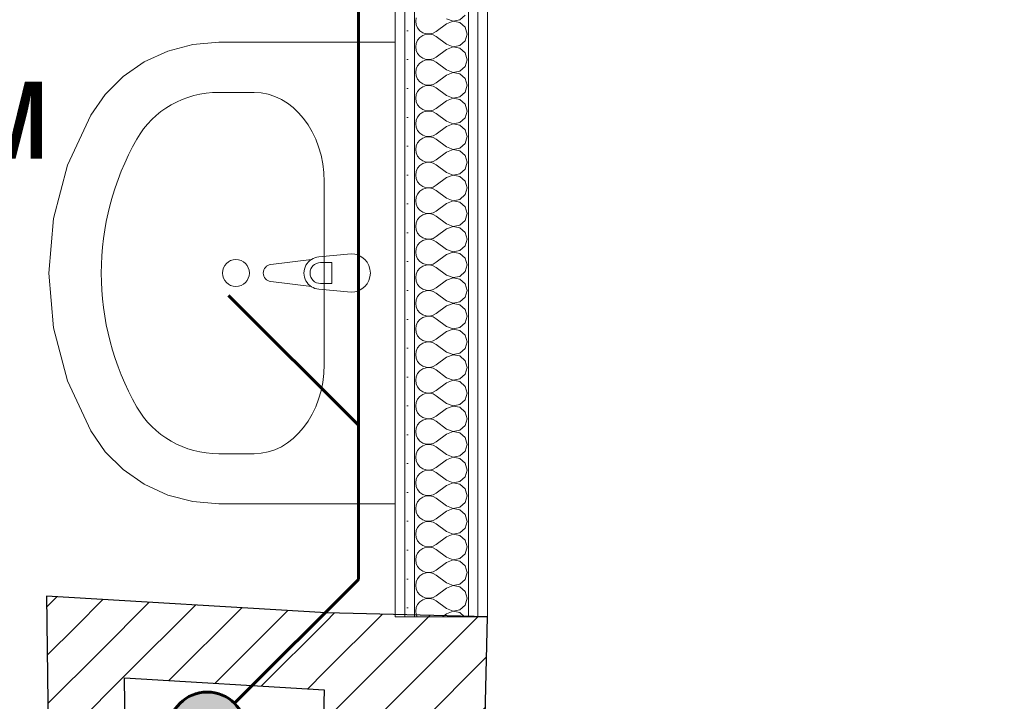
# Model space of a CAD drawing. Header units: millimetres. Extents: x 172139 to 266886, y 89525 to 138225.
# Tile 58 of 82: x 211709 to 212988, y 115716 to 116602. Entities that reach past the tile are written whole.
import ezdxf

# ---------------------------------------------------------------- set-up
doc = ezdxf.new("R2010")
doc.units = ezdxf.units.MM
doc.header["$MEASUREMENT"] = 0
for name, color, linetype in [('KANALIZACJA', 7, 'Continuous'), ('KR_INW', 7, 'Continuous'), ('PRZEBUDOWA_W_KAN', 7, 'Continuous'), ('ROZBUDOWA_NOWE_DZIAŁOWE', 7, 'Continuous')]:
    doc.layers.add(name, color=color, linetype=linetype)
for name, color, linetype, lineweight, true_color in [('KANALIZACJA_Nr_pióra__118', 7, 'Continuous', 60, 0x714948), ('ROZBUDOWA_NOWE_DZIAŁOWE_Nr_pióra__24', 7, 'Continuous', 15, 0x029e21), ('ROZBUDOWA_NOWE_DZIAŁOWE_Nr_pióra__4', 7, 'Continuous', 13, 0x029e21), ('ROZBUDOWA_NOWE_DZIAŁOWE_Nr_pióra__67', 7, 'Continuous', 13, 0x6a6a6a)]:
    doc.layers.add(name, color=color, linetype=linetype, lineweight=lineweight, true_color=true_color)
for name, color, linetype, lineweight in [('KR_INW_Nr_pióra__101', 252, 'Continuous', 5), ('KR_INW_Nr_pióra__27', 7, 'Continuous', 25), ('PRZEBUDOWA_W_KAN_Nr_pióra__101', 252, 'Continuous', 5), ('ROZBUDOWA_NOWE_DZIAŁOWE_Nr_pióra__47', 7, 'Continuous', 15), ('STREFA_NOWE_POM_Nr_pióra__121', 255, 'Continuous', 0)]:
    doc.layers.add(name, color=color, linetype=linetype, lineweight=lineweight)
doc.styles.add('GENERATED_STYLE_2', font='txt')
pattern_1 = [(45, (0, 0), (-31.819804, 31.819804), [])]
pattern_2 = [(0, (0, 0), (0, 37.5), [0, -37.5])]

# ---------------------------------------------------------------- blocks, each defined once
blk = doc.blocks.new('Ściana_14', base_point=(212100.3, 115577.1))
at = {"layer": 'KR_INW_Nr_pióra__101', "linetype": 'Continuous'}
h = blk.add_hatch(dxfattribs=at)
h.set_pattern_fill('Cegła_licówka', color=256, style=0, pattern_type=2)
h.set_pattern_definition(pattern_1)
h.paths.add_polyline_path([(212299.9, 115147.1), (212316.5, 115826.1), (212106.6, 115831.2), (212100.3, 115577.1)])
at = {"layer": 'KR_INW_Nr_pióra__27', "linetype": 'Continuous', "flags": 128}
for points in [[(212316.5, 115826.1), (212106.6, 115831.2)], [(212310.6, 115586.8), (212316.5, 115826.1)], [(212104.1, 115731.2), (212100.3, 115577.1)]]:
    blk.add_lwpolyline(points, dxfattribs=at)
blk = doc.blocks.new('Ściana_30', base_point=(211743.7, 115852.7))
at = {"layer": 'KR_INW_Nr_pióra__101', "linetype": 'Continuous'}
h = blk.add_hatch(dxfattribs=at)
h.set_pattern_fill('Cegła_licówka', color=256, style=0, pattern_type=2)
h.set_pattern_definition(pattern_1)
h.paths.add_polyline_path([(211845, 115746.5), (212104.1, 115731.2), (212106.6, 115831.2), (211743.7, 115852.7)])
at = {"layer": 'KR_INW_Nr_pióra__27', "linetype": 'Continuous', "flags": 128}
for points in [[(212106.6, 115831.2), (211743.7, 115852.7)], [(211845, 115746.5), (212104.1, 115731.2)]]:
    blk.add_lwpolyline(points, dxfattribs=at)
blk = doc.blocks.new('Ściana_31', base_point=(211743.7, 115852.7))
at = {"layer": 'KR_INW_Nr_pióra__101', "linetype": 'Continuous'}
h = blk.add_hatch(dxfattribs=at)
h.set_pattern_fill('Cegła_licówka', color=256, style=0, pattern_type=2)
h.set_pattern_definition(pattern_1)
h.paths.add_polyline_path([(211743.7, 115852.7), (211746.9, 115577.1), (211846.9, 115577.1), (211845, 115746.5)])
at = {"layer": 'KR_INW_Nr_pióra__27', "linetype": 'Continuous', "flags": 128}
for points in [[(211743.7, 115852.7), (211746.9, 115577.1)], [(211846.9, 115577.1), (211845, 115746.5)]]:
    blk.add_lwpolyline(points, dxfattribs=at)
blk = doc.blocks.new('Umywalka 19_2')
at = {"layer": 'PRZEBUDOWA_W_KAN_Nr_pióra__101', "linetype": 'Continuous'}
for p, q in [((-300, 0), (-300, -229.1)), ((300, 0), (-300, 0)), ((300, -229.1), (300, 0)), ((-25, -57.3), (-21, -99.3)), ((21, -99.3), (25, -57.3)), ((-13.6, -97.1), (-13.6, -82.2)), ((-13.6, -82.2), (13.6, -82.2)), ((13.6, -82.2), (13.6, -97.1)), ((118.8, -92.3), (-118.8, -92.3)), ((-17.7, -108.8), (-11.1, -161.7)), ((11.1, -161.7), (17.7, -108.8)), ((-234.8, -183.3), (-234.8, -229.1)), ((234.8, -183.3), (234.8, -229.1)), ((-300, -229.1), (-297.1, -262.8)), ((297.1, -262.8), (300, -229.1)), ((-297.1, -262.8), (-288.5, -295.5)), ((288.5, -295.5), (297.1, -262.8)), ((-288.5, -295.5), (-274.5, -326)), ((274.5, -326), (288.5, -295.5)), ((-274.5, -326), (-255.5, -353.4)), ((255.5, -353.4), (274.5, -326)), ((-255.5, -353.4), (-232.2, -376.9)), ((232.2, -376.9), (255.5, -353.4)), ((-232.2, -376.9), (-205.2, -395.6)), ((205.2, -395.6), (232.2, -376.9)), ((-205.2, -395.6), (-140, -425.5)), ((140, -425.5), (205.2, -395.6)), ((-140, -425.5), (-71, -443.8)), ((71, -443.8), (140, -425.5)), ((-71, -443.8), (0, -450)), ((0, -450), (71, -443.8))]:
    blk.add_line(p, q, dxfattribs=at)
blk.add_circle((0, -207), 17.5, dxfattribs=at)
for centre, radius, start, end in [((0, -57.3), 25, 0, 180), ((0, -97.4), 21.1, 185.1696, 212.771), ((0, -97.1), 13.6, 180, 0), ((0, -97.4), 21.1, 327.229, 354.8304), ((0, -97.4), 21.1, 212.771, 327.229), ((0, -160.3), 11.2, 187.1389, 352.8611)]:
    blk.add_arc(centre, radius, start, end, dxfattribs=at)
for centre, major_axis, ratio, start_param, end_param in [((-118.7, -183.3), (-116.1, 0), 0.783646, 4.712389, 6.283185), ((118.7, -183.3), (-116.1, 0), 0.783646, 3.141593, 4.712389), ((-118.9, -229.1), (0, -121.2), 0.956522, 4.712389, 5.78621), ((118.9, -229.1), (0, -121.2), 0.956522, 0.496975, 1.570796), ((0, 0), (0, -381.8), 0.956522, 5.78621, 6.78016)]:
    blk.add_ellipse(centre, major_axis=major_axis, ratio=ratio, start_param=start_param, end_param=end_param, dxfattribs=at)
blk = doc.blocks.new('*X517')
at = {"layer": 'ROZBUDOWA_NOWE_DZIAŁOWE_Nr_pióra__4', "linetype": 'Continuous'}
for p, q in [((212280.6, 116601.8), (212287.3, 116607.9)), ((212223.8, 116604.6), (212223.2, 116600)), ((212223.2, 116600), (212223.8, 116595.4)), ((212223.8, 116595.4), (212225.6, 116591.2)), ((212263.2, 116596.7), (212249.8, 116586.7)), ((212263.2, 116603.3), (212271.7, 116600.1)), ((212271.7, 116599.9), (212263.2, 116596.7)), ((212271.7, 116600.1), (212280.6, 116601.8)), ((212280.6, 116598.2), (212271.7, 116599.9)), ((212287.3, 116592.1), (212280.6, 116598.2)), ((212225.6, 116591.2), (212228.6, 116587.7)), ((212228.6, 116587.7), (212232.4, 116585.1)), ((212232.4, 116581.6), (212228.6, 116579)), ((212232.4, 116585.1), (212236.7, 116583.6)), ((212236.7, 116583), (212232.4, 116581.6)), ((212236.7, 116583.6), (212241.3, 116583.4)), ((212241.3, 116583.3), (212236.7, 116583)), ((212241.3, 116583.4), (212245.8, 116584.4)), ((212245.8, 116582.2), (212241.3, 116583.3)), ((212245.8, 116584.4), (212249.8, 116586.7)), ((212249.8, 116580), (212245.8, 116582.2)), ((212289.8, 116583.3), (212287.3, 116592.1)), ((212287.3, 116574.6), (212289.8, 116583.3)), ((212223.8, 116571.2), (212223.2, 116566.7)), ((212225.6, 116575.4), (212223.8, 116571.2)), ((212228.6, 116579), (212225.6, 116575.4)), ((212263.2, 116570), (212249.8, 116580)), ((212263.2, 116570), (212271.7, 116566.7)), ((212280.6, 116568.4), (212287.3, 116574.6)), ((212223.2, 116566.7), (212223.8, 116562.1)), ((212223.8, 116562.1), (212225.6, 116557.9)), ((212225.6, 116557.9), (212228.6, 116554.4)), ((212263.2, 116563.3), (212249.8, 116553.3)), ((212271.7, 116566.6), (212263.2, 116563.3)), ((212271.7, 116566.7), (212280.6, 116568.4)), ((212280.6, 116564.9), (212271.7, 116566.6)), ((212287.3, 116558.8), (212280.6, 116564.9)), ((212289.8, 116550), (212287.3, 116558.8)), ((212228.6, 116545.6), (212225.6, 116542.1)), ((212228.6, 116554.4), (212232.4, 116551.8)), ((212232.4, 116548.2), (212228.6, 116545.6)), ((212232.4, 116551.8), (212236.7, 116550.3)), ((212236.7, 116549.7), (212232.4, 116548.2)), ((212236.7, 116550.3), (212241.3, 116550.1)), ((212241.3, 116549.9), (212236.7, 116549.7)), ((212241.3, 116550.1), (212245.8, 116551.1)), ((212245.8, 116548.9), (212241.3, 116549.9)), ((212245.8, 116551.1), (212249.8, 116553.3)), ((212249.8, 116546.7), (212245.8, 116548.9)), ((212263.2, 116536.7), (212249.8, 116546.7)), ((212287.3, 116541.2), (212289.8, 116550)), ((212223.8, 116537.9), (212223.2, 116533.3)), ((212223.2, 116533.3), (212223.8, 116528.8)), ((212225.6, 116542.1), (212223.8, 116537.9)), ((212263.2, 116536.7), (212271.7, 116533.4)), ((212271.7, 116533.3), (212263.2, 116530)), ((212271.7, 116533.4), (212280.6, 116535.1)), ((212280.6, 116531.6), (212271.7, 116533.3)), ((212280.6, 116535.1), (212287.3, 116541.2)), ((212287.3, 116525.4), (212280.6, 116531.6)), ((212223.8, 116528.8), (212225.6, 116524.6)), ((212225.6, 116524.6), (212228.6, 116521)), ((212228.6, 116521), (212232.4, 116518.4)), ((212232.4, 116518.4), (212236.7, 116517)), ((212241.3, 116516.7), (212245.8, 116517.8)), ((212245.8, 116517.8), (212249.8, 116520)), ((212263.2, 116530), (212249.8, 116520)), ((212289.8, 116516.7), (212287.3, 116525.4)), ((212223.8, 116504.6), (212223.2, 116500)), ((212225.6, 116508.8), (212223.8, 116504.6)), ((212228.6, 116512.3), (212225.6, 116508.8)), ((212232.4, 116514.9), (212228.6, 116512.3)), ((212236.7, 116516.4), (212232.4, 116514.9)), ((212236.7, 116517), (212241.3, 116516.7)), ((212241.3, 116516.6), (212236.7, 116516.4)), ((212245.8, 116515.6), (212241.3, 116516.6)), ((212249.8, 116513.3), (212245.8, 116515.6)), ((212263.2, 116503.3), (212249.8, 116513.3)), ((212280.6, 116501.8), (212287.3, 116507.9)), ((212287.3, 116507.9), (212289.8, 116516.7)), ((212223.2, 116500), (212223.8, 116495.4)), ((212223.8, 116495.4), (212225.6, 116491.2)), ((212263.2, 116496.7), (212249.8, 116486.7)), ((212263.2, 116503.3), (212271.7, 116500.1)), ((212271.7, 116499.9), (212263.2, 116496.7)), ((212271.7, 116500.1), (212280.6, 116501.8)), ((212280.6, 116498.2), (212271.7, 116499.9)), ((212287.3, 116492.1), (212280.6, 116498.2)), ((212289.8, 116483.3), (212287.3, 116492.1)), ((212225.6, 116491.2), (212228.6, 116487.7)), ((212228.6, 116479), (212225.6, 116475.4)), ((212228.6, 116487.7), (212232.4, 116485.1)), ((212232.4, 116481.6), (212228.6, 116479)), ((212232.4, 116485.1), (212236.7, 116483.6)), ((212236.7, 116483), (212232.4, 116481.6)), ((212236.7, 116483.6), (212241.3, 116483.4)), ((212241.3, 116483.3), (212236.7, 116483)), ((212241.3, 116483.4), (212245.8, 116484.4)), ((212245.8, 116482.2), (212241.3, 116483.3)), ((212245.8, 116484.4), (212249.8, 116486.7)), ((212249.8, 116480), (212245.8, 116482.2)), ((212263.2, 116470), (212249.8, 116480)), ((212287.3, 116474.6), (212289.8, 116483.3)), ((212223.8, 116471.2), (212223.2, 116466.7)), ((212223.2, 116466.7), (212223.8, 116462.1)), ((212225.6, 116475.4), (212223.8, 116471.2)), ((212263.2, 116470), (212271.7, 116466.7)), ((212271.7, 116466.6), (212263.2, 116463.3)), ((212271.7, 116466.7), (212280.6, 116468.4)), ((212280.6, 116464.9), (212271.7, 116466.6)), ((212280.6, 116468.4), (212287.3, 116474.6)), ((212223.8, 116462.1), (212225.6, 116457.9)), ((212225.6, 116457.9), (212228.6, 116454.4)), ((212228.6, 116454.4), (212232.4, 116451.8)), ((212263.2, 116463.3), (212249.8, 116453.3)), ((212287.3, 116458.8), (212280.6, 116464.9)), ((212289.8, 116450), (212287.3, 116458.8)), ((212225.6, 116442.1), (212223.8, 116437.9)), ((212228.6, 116445.6), (212225.6, 116442.1)), ((212232.4, 116448.2), (212228.6, 116445.6)), ((212232.4, 116451.8), (212236.7, 116450.3)), ((212236.7, 116449.7), (212232.4, 116448.2)), ((212236.7, 116450.3), (212241.3, 116450.1)), ((212241.3, 116449.9), (212236.7, 116449.7)), ((212241.3, 116450.1), (212245.8, 116451.1)), ((212245.8, 116448.9), (212241.3, 116449.9)), ((212245.8, 116451.1), (212249.8, 116453.3)), ((212249.8, 116446.7), (212245.8, 116448.9)), ((212263.2, 116436.7), (212249.8, 116446.7)), ((212280.6, 116435.1), (212287.3, 116441.2)), ((212287.3, 116441.2), (212289.8, 116450)), ((212223.8, 116437.9), (212223.2, 116433.3)), ((212223.2, 116433.3), (212223.8, 116428.8)), ((212223.8, 116428.8), (212225.6, 116424.6)), ((212263.2, 116430), (212249.8, 116420)), ((212263.2, 116436.7), (212271.7, 116433.4)), ((212271.7, 116433.3), (212263.2, 116430)), ((212271.7, 116433.4), (212280.6, 116435.1)), ((212280.6, 116431.6), (212271.7, 116433.3)), ((212287.3, 116425.4), (212280.6, 116431.6)), ((212225.6, 116424.6), (212228.6, 116421)), ((212228.6, 116421), (212232.4, 116418.4)), ((212232.4, 116418.4), (212236.7, 116417)), ((212236.7, 116416.4), (212232.4, 116414.9)), ((212236.7, 116417), (212241.3, 116416.7)), ((212241.3, 116416.6), (212236.7, 116416.4)), ((212241.3, 116416.7), (212245.8, 116417.8)), ((212245.8, 116415.6), (212241.3, 116416.6)), ((212245.8, 116417.8), (212249.8, 116420)), ((212249.8, 116413.3), (212245.8, 116415.6)), ((212289.8, 116416.7), (212287.3, 116425.4)), ((212287.3, 116407.9), (212289.8, 116416.7)), ((212223.8, 116404.6), (212223.2, 116400)), ((212225.6, 116408.8), (212223.8, 116404.6)), ((212228.6, 116412.3), (212225.6, 116408.8)), ((212232.4, 116414.9), (212228.6, 116412.3)), ((212263.2, 116403.3), (212249.8, 116413.3)), ((212263.2, 116403.3), (212271.7, 116400.1)), ((212280.6, 116401.8), (212287.3, 116407.9)), ((212223.2, 116400), (212223.8, 116395.4)), ((212223.8, 116395.4), (212225.6, 116391.2)), ((212225.6, 116391.2), (212228.6, 116387.7)), ((212263.2, 116396.7), (212249.8, 116386.7)), ((212271.7, 116399.9), (212263.2, 116396.7)), ((212271.7, 116400.1), (212280.6, 116401.8)), ((212280.6, 116398.2), (212271.7, 116399.9)), ((212287.3, 116392.1), (212280.6, 116398.2)), ((212289.8, 116383.3), (212287.3, 116392.1)), ((212228.6, 116379), (212225.6, 116375.4)), ((212228.6, 116387.7), (212232.4, 116385.1)), ((212232.4, 116381.6), (212228.6, 116379)), ((212232.4, 116385.1), (212236.7, 116383.6)), ((212236.7, 116383), (212232.4, 116381.6)), ((212236.7, 116383.6), (212241.3, 116383.4)), ((212241.3, 116383.3), (212236.7, 116383)), ((212241.3, 116383.4), (212245.8, 116384.4)), ((212245.8, 116382.2), (212241.3, 116383.3)), ((212245.8, 116384.4), (212249.8, 116386.7)), ((212249.8, 116380), (212245.8, 116382.2)), ((212263.2, 116370), (212249.8, 116380)), ((212287.3, 116374.6), (212289.8, 116383.3)), ((212223.8, 116371.2), (212223.2, 116366.7)), ((212223.2, 116366.7), (212223.8, 116362.1)), ((212225.6, 116375.4), (212223.8, 116371.2)), ((212263.2, 116370), (212271.7, 116366.7)), ((212271.7, 116366.6), (212263.2, 116363.3)), ((212271.7, 116366.7), (212280.6, 116368.4)), ((212280.6, 116364.9), (212271.7, 116366.6)), ((212280.6, 116368.4), (212287.3, 116374.6)), ((212287.3, 116358.8), (212280.6, 116364.9)), ((212223.8, 116362.1), (212225.6, 116357.9)), ((212225.6, 116357.9), (212228.6, 116354.4)), ((212228.6, 116354.4), (212232.4, 116351.8)), ((212232.4, 116351.8), (212236.7, 116350.3)), ((212241.3, 116350.1), (212245.8, 116351.1)), ((212245.8, 116351.1), (212249.8, 116353.3)), ((212263.2, 116363.3), (212249.8, 116353.3)), ((212289.8, 116350), (212287.3, 116358.8)), ((212225.6, 116342.1), (212223.8, 116337.9)), ((212228.6, 116345.6), (212225.6, 116342.1)), ((212232.4, 116348.2), (212228.6, 116345.6)), ((212236.7, 116349.7), (212232.4, 116348.2)), ((212236.7, 116350.3), (212241.3, 116350.1)), ((212241.3, 116349.9), (212236.7, 116349.7)), ((212245.8, 116348.9), (212241.3, 116349.9)), ((212249.8, 116346.7), (212245.8, 116348.9)), ((212263.2, 116336.7), (212249.8, 116346.7)), ((212280.6, 116335.1), (212287.3, 116341.2)), ((212287.3, 116341.2), (212289.8, 116350)), ((212223.8, 116337.9), (212223.2, 116333.3)), ((212223.2, 116333.3), (212223.8, 116328.8)), ((212223.8, 116328.8), (212225.6, 116324.6)), ((212263.2, 116330), (212249.8, 116320)), ((212263.2, 116336.7), (212271.7, 116333.4)), ((212271.7, 116333.3), (212263.2, 116330)), ((212271.7, 116333.4), (212280.6, 116335.1)), ((212280.6, 116331.6), (212271.7, 116333.3)), ((212287.3, 116325.4), (212280.6, 116331.6)), ((212225.6, 116324.6), (212228.6, 116321)), ((212228.6, 116321), (212232.4, 116318.4)), ((212232.4, 116314.9), (212228.6, 116312.3)), ((212232.4, 116318.4), (212236.7, 116317)), ((212236.7, 116316.4), (212232.4, 116314.9)), ((212236.7, 116317), (212241.3, 116316.7)), ((212241.3, 116316.6), (212236.7, 116316.4)), ((212241.3, 116316.7), (212245.8, 116317.8)), ((212245.8, 116315.6), (212241.3, 116316.6)), ((212245.8, 116317.8), (212249.8, 116320)), ((212249.8, 116313.3), (212245.8, 116315.6)), ((212263.2, 116303.3), (212249.8, 116313.3)), ((212289.8, 116316.7), (212287.3, 116325.4)), ((212287.3, 116307.9), (212289.8, 116316.7)), ((212223.8, 116304.6), (212223.2, 116300)), ((212223.2, 116300), (212223.8, 116295.4)), ((212225.6, 116308.8), (212223.8, 116304.6)), ((212228.6, 116312.3), (212225.6, 116308.8)), ((212263.2, 116303.3), (212271.7, 116300.1)), ((212271.7, 116299.9), (212263.2, 116296.7)), ((212271.7, 116300.1), (212280.6, 116301.8)), ((212280.6, 116298.2), (212271.7, 116299.9)), ((212280.6, 116301.8), (212287.3, 116307.9)), ((212223.8, 116295.4), (212225.6, 116291.2)), ((212225.6, 116291.2), (212228.6, 116287.7)), ((212228.6, 116287.7), (212232.4, 116285.1)), ((212263.2, 116296.7), (212249.8, 116286.7)), ((212287.3, 116292.1), (212280.6, 116298.2)), ((212289.8, 116283.3), (212287.3, 116292.1)), ((212225.6, 116275.4), (212223.8, 116271.2)), ((212228.6, 116279), (212225.6, 116275.4)), ((212232.4, 116281.6), (212228.6, 116279)), ((212232.4, 116285.1), (212236.7, 116283.6)), ((212236.7, 116283), (212232.4, 116281.6)), ((212236.7, 116283.6), (212241.3, 116283.4)), ((212241.3, 116283.3), (212236.7, 116283)), ((212241.3, 116283.4), (212245.8, 116284.4)), ((212245.8, 116282.2), (212241.3, 116283.3)), ((212245.8, 116284.4), (212249.8, 116286.7)), ((212249.8, 116280), (212245.8, 116282.2)), ((212263.2, 116270), (212249.8, 116280)), ((212280.6, 116268.4), (212287.3, 116274.6)), ((212287.3, 116274.6), (212289.8, 116283.3)), ((212223.8, 116271.2), (212223.2, 116266.7)), ((212223.2, 116266.7), (212223.8, 116262.1)), ((212223.8, 116262.1), (212225.6, 116257.9)), ((212263.2, 116263.3), (212249.8, 116253.3)), ((212263.2, 116270), (212271.7, 116266.7)), ((212271.7, 116266.6), (212263.2, 116263.3)), ((212271.7, 116266.7), (212280.6, 116268.4)), ((212280.6, 116264.9), (212271.7, 116266.6)), ((212287.3, 116258.8), (212280.6, 116264.9)), ((212225.6, 116257.9), (212228.6, 116254.4)), ((212228.6, 116254.4), (212232.4, 116251.8)), ((212232.4, 116251.8), (212236.7, 116250.3)), ((212236.7, 116249.7), (212232.4, 116248.2)), ((212236.7, 116250.3), (212241.3, 116250.1)), ((212241.3, 116249.9), (212236.7, 116249.7)), ((212241.3, 116250.1), (212245.8, 116251.1)), ((212245.8, 116248.9), (212241.3, 116249.9)), ((212245.8, 116251.1), (212249.8, 116253.3)), ((212249.8, 116246.7), (212245.8, 116248.9)), ((212289.8, 116250), (212287.3, 116258.8)), ((212287.3, 116241.2), (212289.8, 116250)), ((212223.8, 116237.9), (212223.2, 116233.3)), ((212225.6, 116242.1), (212223.8, 116237.9)), ((212228.6, 116245.6), (212225.6, 116242.1)), ((212232.4, 116248.2), (212228.6, 116245.6)), ((212263.2, 116236.7), (212249.8, 116246.7)), ((212263.2, 116236.7), (212271.7, 116233.4)), ((212280.6, 116235.1), (212287.3, 116241.2)), ((212223.2, 116233.3), (212223.8, 116228.8)), ((212223.8, 116228.8), (212225.6, 116224.6)), ((212225.6, 116224.6), (212228.6, 116221)), ((212263.2, 116230), (212249.8, 116220)), ((212271.7, 116233.3), (212263.2, 116230)), ((212271.7, 116233.4), (212280.6, 116235.1)), ((212280.6, 116231.6), (212271.7, 116233.3)), ((212287.3, 116225.4), (212280.6, 116231.6)), ((212289.8, 116216.7), (212287.3, 116225.4)), ((212228.6, 116212.3), (212225.6, 116208.8)), ((212228.6, 116221), (212232.4, 116218.4)), ((212232.4, 116214.9), (212228.6, 116212.3)), ((212232.4, 116218.4), (212236.7, 116217)), ((212236.7, 116216.4), (212232.4, 116214.9)), ((212236.7, 116217), (212241.3, 116216.7)), ((212241.3, 116216.6), (212236.7, 116216.4)), ((212241.3, 116216.7), (212245.8, 116217.8)), ((212245.8, 116215.6), (212241.3, 116216.6)), ((212245.8, 116217.8), (212249.8, 116220)), ((212249.8, 116213.3), (212245.8, 116215.6)), ((212263.2, 116203.3), (212249.8, 116213.3)), ((212287.3, 116207.9), (212289.8, 116216.7)), ((212223.8, 116204.6), (212223.2, 116200)), ((212223.2, 116200), (212223.8, 116195.4)), ((212225.6, 116208.8), (212223.8, 116204.6)), ((212263.2, 116203.3), (212271.7, 116200.1)), ((212271.7, 116199.9), (212263.2, 116196.7)), ((212271.7, 116200.1), (212280.6, 116201.8)), ((212280.6, 116198.2), (212271.7, 116199.9)), ((212280.6, 116201.8), (212287.3, 116207.9)), ((212287.3, 116192.1), (212280.6, 116198.2)), ((212223.8, 116195.4), (212225.6, 116191.2)), ((212225.6, 116191.2), (212228.6, 116187.7)), ((212228.6, 116187.7), (212232.4, 116185.1)), ((212232.4, 116185.1), (212236.7, 116183.6)), ((212245.8, 116184.4), (212249.8, 116186.7)), ((212263.2, 116196.7), (212249.8, 116186.7)), ((212289.8, 116183.3), (212287.3, 116192.1)), ((212225.6, 116175.4), (212223.8, 116171.2)), ((212228.6, 116179), (212225.6, 116175.4)), ((212232.4, 116181.6), (212228.6, 116179)), ((212236.7, 116183), (212232.4, 116181.6)), ((212236.7, 116183.6), (212241.3, 116183.4)), ((212241.3, 116183.3), (212236.7, 116183)), ((212241.3, 116183.4), (212245.8, 116184.4)), ((212245.8, 116182.2), (212241.3, 116183.3)), ((212249.8, 116180), (212245.8, 116182.2)), ((212263.2, 116170), (212249.8, 116180)), ((212280.6, 116168.4), (212287.3, 116174.6)), ((212287.3, 116174.6), (212289.8, 116183.3)), ((212223.8, 116171.2), (212223.2, 116166.7)), ((212223.2, 116166.7), (212223.8, 116162.1)), ((212223.8, 116162.1), (212225.6, 116157.9)), ((212263.2, 116163.3), (212249.8, 116153.3)), ((212263.2, 116170), (212271.7, 116166.7)), ((212271.7, 116166.6), (212263.2, 116163.3)), ((212271.7, 116166.7), (212280.6, 116168.4)), ((212280.6, 116164.9), (212271.7, 116166.6)), ((212287.3, 116158.8), (212280.6, 116164.9)), ((212225.6, 116157.9), (212228.6, 116154.4)), ((212228.6, 116154.4), (212232.4, 116151.8)), ((212232.4, 116148.2), (212228.6, 116145.6)), ((212232.4, 116151.8), (212236.7, 116150.3)), ((212236.7, 116149.7), (212232.4, 116148.2)), ((212236.7, 116150.3), (212241.3, 116150.1)), ((212241.3, 116149.9), (212236.7, 116149.7)), ((212241.3, 116150.1), (212245.8, 116151.1)), ((212245.8, 116148.9), (212241.3, 116149.9)), ((212245.8, 116151.1), (212249.8, 116153.3)), ((212249.8, 116146.7), (212245.8, 116148.9)), ((212263.2, 116136.7), (212249.8, 116146.7)), ((212289.8, 116150), (212287.3, 116158.8)), ((212287.3, 116141.2), (212289.8, 116150)), ((212223.8, 116137.9), (212223.2, 116133.3)), ((212225.6, 116142.1), (212223.8, 116137.9)), ((212228.6, 116145.6), (212225.6, 116142.1)), ((212263.2, 116136.7), (212271.7, 116133.4)), ((212271.7, 116133.4), (212280.6, 116135.1)), ((212280.6, 116135.1), (212287.3, 116141.2)), ((212223.2, 116133.3), (212223.8, 116128.8)), ((212223.8, 116128.8), (212225.6, 116124.6)), ((212225.6, 116124.6), (212228.6, 116121)), ((212228.6, 116121), (212232.4, 116118.4)), ((212263.2, 116130), (212249.8, 116120)), ((212271.7, 116133.3), (212263.2, 116130)), ((212280.6, 116131.6), (212271.7, 116133.3)), ((212287.3, 116125.4), (212280.6, 116131.6)), ((212289.8, 116116.7), (212287.3, 116125.4)), ((212225.6, 116108.8), (212223.8, 116104.6)), ((212228.6, 116112.3), (212225.6, 116108.8)), ((212232.4, 116114.9), (212228.6, 116112.3)), ((212232.4, 116118.4), (212236.7, 116117)), ((212236.7, 116116.4), (212232.4, 116114.9)), ((212236.7, 116117), (212241.3, 116116.7)), ((212241.3, 116116.6), (212236.7, 116116.4)), ((212241.3, 116116.7), (212245.8, 116117.8)), ((212245.8, 116115.6), (212241.3, 116116.6)), ((212245.8, 116117.8), (212249.8, 116120)), ((212249.8, 116113.3), (212245.8, 116115.6)), ((212263.2, 116103.3), (212249.8, 116113.3)), ((212287.3, 116107.9), (212289.8, 116116.7)), ((212223.8, 116104.6), (212223.2, 116100)), ((212223.2, 116100), (212223.8, 116095.4)), ((212223.8, 116095.4), (212225.6, 116091.2)), ((212263.2, 116096.7), (212249.8, 116086.7)), ((212263.2, 116103.3), (212271.7, 116100.1)), ((212271.7, 116099.9), (212263.2, 116096.7)), ((212271.7, 116100.1), (212280.6, 116101.8)), ((212280.6, 116098.2), (212271.7, 116099.9)), ((212280.6, 116101.8), (212287.3, 116107.9)), ((212287.3, 116092.1), (212280.6, 116098.2)), ((212225.6, 116091.2), (212228.6, 116087.7)), ((212228.6, 116087.7), (212232.4, 116085.1)), ((212232.4, 116085.1), (212236.7, 116083.6)), ((212236.7, 116083), (212232.4, 116081.6)), ((212236.7, 116083.6), (212241.3, 116083.4)), ((212241.3, 116083.3), (212236.7, 116083)), ((212241.3, 116083.4), (212245.8, 116084.4)), ((212245.8, 116082.2), (212241.3, 116083.3)), ((212245.8, 116084.4), (212249.8, 116086.7)), ((212289.8, 116083.3), (212287.3, 116092.1)), ((212287.3, 116074.6), (212289.8, 116083.3)), ((212223.8, 116071.2), (212223.2, 116066.7)), ((212225.6, 116075.4), (212223.8, 116071.2)), ((212228.6, 116079), (212225.6, 116075.4)), ((212232.4, 116081.6), (212228.6, 116079)), ((212249.8, 116080), (212245.8, 116082.2)), ((212263.2, 116070), (212249.8, 116080)), ((212263.2, 116070), (212271.7, 116066.7)), ((212280.6, 116068.4), (212287.3, 116074.6)), ((212223.2, 116066.7), (212223.8, 116062.1)), ((212223.8, 116062.1), (212225.6, 116057.9)), ((212225.6, 116057.9), (212228.6, 116054.4)), ((212263.2, 116063.3), (212249.8, 116053.3)), ((212271.7, 116066.6), (212263.2, 116063.3)), ((212271.7, 116066.7), (212280.6, 116068.4)), ((212280.6, 116064.9), (212271.7, 116066.6)), ((212287.3, 116058.8), (212280.6, 116064.9)), ((212289.8, 116050), (212287.3, 116058.8)), ((212228.6, 116045.6), (212225.6, 116042.1)), ((212228.6, 116054.4), (212232.4, 116051.8)), ((212232.4, 116048.2), (212228.6, 116045.6)), ((212232.4, 116051.8), (212236.7, 116050.3)), ((212236.7, 116049.7), (212232.4, 116048.2)), ((212236.7, 116050.3), (212241.3, 116050.1)), ((212241.3, 116049.9), (212236.7, 116049.7)), ((212241.3, 116050.1), (212245.8, 116051.1)), ((212245.8, 116048.9), (212241.3, 116049.9)), ((212245.8, 116051.1), (212249.8, 116053.3)), ((212249.8, 116046.7), (212245.8, 116048.9)), ((212263.2, 116036.7), (212249.8, 116046.7)), ((212287.3, 116041.2), (212289.8, 116050)), ((212223.8, 116037.9), (212223.2, 116033.3)), ((212223.2, 116033.3), (212223.8, 116028.8)), ((212225.6, 116042.1), (212223.8, 116037.9)), ((212263.2, 116036.7), (212271.7, 116033.4)), ((212271.7, 116033.3), (212263.2, 116030)), ((212271.7, 116033.4), (212280.6, 116035.1)), ((212280.6, 116031.6), (212271.7, 116033.3)), ((212280.6, 116035.1), (212287.3, 116041.2)), ((212287.3, 116025.4), (212280.6, 116031.6)), ((212223.8, 116028.8), (212225.6, 116024.6)), ((212225.6, 116024.6), (212228.6, 116021)), ((212228.6, 116021), (212232.4, 116018.4)), ((212245.8, 116017.8), (212249.8, 116020)), ((212263.2, 116030), (212249.8, 116020)), ((212289.8, 116016.7), (212287.3, 116025.4)), ((212225.6, 116008.8), (212223.8, 116004.6)), ((212228.6, 116012.3), (212225.6, 116008.8)), ((212232.4, 116014.9), (212228.6, 116012.3)), ((212232.4, 116018.4), (212236.7, 116017)), ((212236.7, 116016.4), (212232.4, 116014.9)), ((212236.7, 116017), (212241.3, 116016.7)), ((212241.3, 116016.6), (212236.7, 116016.4)), ((212241.3, 116016.7), (212245.8, 116017.8)), ((212245.8, 116015.6), (212241.3, 116016.6)), ((212249.8, 116013.3), (212245.8, 116015.6)), ((212263.2, 116003.3), (212249.8, 116013.3)), ((212280.6, 116001.8), (212287.3, 116007.9)), ((212287.3, 116007.9), (212289.8, 116016.7)), ((212223.8, 116004.6), (212223.2, 116000)), ((212223.2, 116000), (212223.8, 115995.4)), ((212223.8, 115995.4), (212225.6, 115991.2)), ((212263.2, 115996.7), (212249.8, 115986.7)), ((212263.2, 116003.3), (212271.7, 116000.1)), ((212271.7, 115999.9), (212263.2, 115996.7)), ((212271.7, 116000.1), (212280.6, 116001.8)), ((212280.6, 115998.2), (212271.7, 115999.9)), ((212287.3, 115992.1), (212280.6, 115998.2)), ((212225.6, 115991.2), (212228.6, 115987.7)), ((212228.6, 115987.7), (212232.4, 115985.1)), ((212232.4, 115981.6), (212228.6, 115979)), ((212232.4, 115985.1), (212236.7, 115983.6)), ((212236.7, 115983), (212232.4, 115981.6)), ((212236.7, 115983.6), (212241.3, 115983.4)), ((212241.3, 115983.3), (212236.7, 115983)), ((212241.3, 115983.4), (212245.8, 115984.4)), ((212245.8, 115982.2), (212241.3, 115983.3)), ((212245.8, 115984.4), (212249.8, 115986.7)), ((212249.8, 115980), (212245.8, 115982.2)), ((212289.8, 115983.3), (212287.3, 115992.1)), ((212287.3, 115974.6), (212289.8, 115983.3)), ((212223.8, 115971.2), (212223.2, 115966.7)), ((212225.6, 115975.4), (212223.8, 115971.2)), ((212228.6, 115979), (212225.6, 115975.4)), ((212263.2, 115970), (212249.8, 115980)), ((212263.2, 115970), (212271.7, 115966.7)), ((212271.7, 115966.7), (212280.6, 115968.4)), ((212280.6, 115968.4), (212287.3, 115974.6)), ((212223.2, 115966.7), (212223.8, 115962.1)), ((212223.8, 115962.1), (212225.6, 115957.9)), ((212225.6, 115957.9), (212228.6, 115954.4)), ((212263.2, 115963.3), (212249.8, 115953.3)), ((212271.7, 115966.6), (212263.2, 115963.3)), ((212280.6, 115964.9), (212271.7, 115966.6)), ((212287.3, 115958.8), (212280.6, 115964.9)), ((212289.8, 115950), (212287.3, 115958.8)), ((212225.6, 115942.1), (212223.8, 115937.9)), ((212228.6, 115945.6), (212225.6, 115942.1)), ((212228.6, 115954.4), (212232.4, 115951.8)), ((212232.4, 115948.2), (212228.6, 115945.6)), ((212232.4, 115951.8), (212236.7, 115950.3)), ((212236.7, 115949.7), (212232.4, 115948.2)), ((212236.7, 115950.3), (212241.3, 115950.1)), ((212241.3, 115949.9), (212236.7, 115949.7)), ((212241.3, 115950.1), (212245.8, 115951.1)), ((212245.8, 115948.9), (212241.3, 115949.9)), ((212245.8, 115951.1), (212249.8, 115953.3)), ((212249.8, 115946.7), (212245.8, 115948.9)), ((212263.2, 115936.7), (212249.8, 115946.7)), ((212287.3, 115941.2), (212289.8, 115950)), ((212223.8, 115937.9), (212223.2, 115933.3)), ((212223.2, 115933.3), (212223.8, 115928.8)), ((212263.2, 115930), (212249.8, 115920)), ((212263.2, 115936.7), (212271.7, 115933.4)), ((212271.7, 115933.3), (212263.2, 115930)), ((212271.7, 115933.4), (212280.6, 115935.1)), ((212280.6, 115931.6), (212271.7, 115933.3)), ((212280.6, 115935.1), (212287.3, 115941.2)), ((212287.3, 115925.4), (212280.6, 115931.6)), ((212223.8, 115928.8), (212225.6, 115924.6)), ((212225.6, 115924.6), (212228.6, 115921)), ((212228.6, 115921), (212232.4, 115918.4)), ((212232.4, 115918.4), (212236.7, 115917)), ((212236.7, 115916.4), (212232.4, 115914.9)), ((212236.7, 115917), (212241.3, 115916.7)), ((212241.3, 115916.6), (212236.7, 115916.4)), ((212241.3, 115916.7), (212245.8, 115917.8)), ((212245.8, 115915.6), (212241.3, 115916.6)), ((212245.8, 115917.8), (212249.8, 115920)), ((212289.8, 115916.7), (212287.3, 115925.4)), ((212287.3, 115907.9), (212289.8, 115916.7)), ((212223.8, 115904.6), (212223.2, 115900)), ((212225.6, 115908.8), (212223.8, 115904.6)), ((212228.6, 115912.3), (212225.6, 115908.8)), ((212232.4, 115914.9), (212228.6, 115912.3)), ((212249.8, 115913.3), (212245.8, 115915.6)), ((212263.2, 115903.3), (212249.8, 115913.3)), ((212280.6, 115901.8), (212287.3, 115907.9)), ((212223.2, 115900), (212223.8, 115895.4)), ((212223.8, 115895.4), (212225.6, 115891.2)), ((212225.6, 115891.2), (212228.6, 115887.7)), ((212263.2, 115896.7), (212249.8, 115886.7)), ((212263.2, 115903.3), (212271.7, 115900.1)), ((212271.7, 115899.9), (212263.2, 115896.7)), ((212271.7, 115900.1), (212280.6, 115901.8)), ((212280.6, 115898.2), (212271.7, 115899.9)), ((212287.3, 115892.1), (212280.6, 115898.2)), ((212289.8, 115883.3), (212287.3, 115892.1)), ((212228.6, 115879), (212225.6, 115875.4)), ((212228.6, 115887.7), (212232.4, 115885.1)), ((212232.4, 115881.6), (212228.6, 115879)), ((212232.4, 115885.1), (212236.7, 115883.6)), ((212236.7, 115883), (212232.4, 115881.6)), ((212236.7, 115883.6), (212241.3, 115883.4)), ((212241.3, 115883.3), (212236.7, 115883)), ((212241.3, 115883.4), (212245.8, 115884.4)), ((212245.8, 115882.2), (212241.3, 115883.3)), ((212245.8, 115884.4), (212249.8, 115886.7)), ((212249.8, 115880), (212245.8, 115882.2)), ((212263.2, 115870), (212249.8, 115880)), ((212287.3, 115874.6), (212289.8, 115883.3)), ((212223.8, 115871.2), (212223.2, 115866.7)), ((212223.2, 115866.7), (212223.8, 115862.1)), ((212225.6, 115875.4), (212223.8, 115871.2)), ((212263.2, 115870), (212271.7, 115866.7)), ((212271.7, 115866.6), (212263.2, 115863.3)), ((212271.7, 115866.7), (212280.6, 115868.4)), ((212280.6, 115864.9), (212271.7, 115866.6)), ((212280.6, 115868.4), (212287.3, 115874.6)), ((212223.8, 115862.1), (212225.6, 115857.9)), ((212225.6, 115857.9), (212228.6, 115854.4)), ((212228.6, 115854.4), (212232.4, 115851.8)), ((212245.8, 115851.1), (212249.8, 115853.3)), ((212263.2, 115863.3), (212249.8, 115853.3)), ((212287.3, 115858.8), (212280.6, 115864.9)), ((212289.8, 115850), (212287.3, 115858.8)), ((212225.6, 115842.1), (212223.8, 115837.9)), ((212228.6, 115845.6), (212225.6, 115842.1)), ((212232.4, 115848.2), (212228.6, 115845.6)), ((212232.4, 115851.8), (212236.7, 115850.3)), ((212236.7, 115849.7), (212232.4, 115848.2)), ((212236.7, 115850.3), (212241.3, 115850.1)), ((212241.3, 115849.9), (212236.7, 115849.7)), ((212241.3, 115850.1), (212245.8, 115851.1)), ((212245.8, 115848.9), (212241.3, 115849.9)), ((212249.8, 115846.7), (212245.8, 115848.9)), ((212263.2, 115836.7), (212249.8, 115846.7)), ((212280.6, 115835.1), (212287.3, 115841.2)), ((212287.3, 115841.2), (212289.8, 115850)), ((212223.8, 115837.9), (212223.2, 115833.3)), ((212223.2, 115833.3), (212223.8, 115828.8)), ((212223.8, 115828.8), (212225, 115826.1)), ((212263.2, 115830), (212257.9, 115826.1)), ((212263.2, 115836.7), (212271.7, 115833.4)), ((212271.7, 115833.3), (212263.2, 115830)), ((212271.7, 115833.4), (212280.6, 115835.1)), ((212280.6, 115831.6), (212271.7, 115833.3)), ((212286.7, 115826.1), (212280.6, 115831.6))]:
    blk.add_line(p, q, dxfattribs=at)
blk = doc.blocks.new('Ściana_141', base_point=(212316.5, 115826.1))
at = {"layer": 'ROZBUDOWA_NOWE_DZIAŁOWE_Nr_pióra__24', "linetype": 'Continuous'}
h = blk.add_hatch(dxfattribs=at)
h.set_pattern_fill('Gips', color=256, style=0, pattern_type=2)
h.set_pattern_definition(pattern_2)
h.paths.add_polyline_path([(212196.5, 115826.1), (212209, 115826.1), (212209, 117921.9), (212196.5, 117921.9)])
h = blk.add_hatch(dxfattribs=at)
h.set_pattern_fill('Gips', color=256, style=0, pattern_type=2)
h.set_pattern_definition(pattern_2)
h.paths.add_polyline_path([(212209, 115826.1), (212221.5, 115826.1), (212221.5, 117921.9), (212209, 117921.9)])
h = blk.add_hatch(dxfattribs=at)
h.set_pattern_fill('Gips', color=256, style=0, pattern_type=2)
h.set_pattern_definition(pattern_2)
h.paths.add_polyline_path([(212291.5, 117099.3), (212291.5, 115826.1), (212304, 115826.1), (212304, 117099.3)])
h = blk.add_hatch(dxfattribs=at)
h.set_pattern_fill('Gips', color=256, style=0, pattern_type=2)
h.set_pattern_definition(pattern_2)
h.paths.add_polyline_path([(212304, 117086.8), (212304, 115826.1), (212316.5, 115826.1), (212316.5, 117086.8)])
at = {"layer": 'ROZBUDOWA_NOWE_DZIAŁOWE_Nr_pióra__47', "linetype": 'Continuous', "flags": 128}
for points in [[(212196.5, 117921.9), (212196.5, 115826.1)], [(212316.5, 115826.1), (212316.5, 117086.8)], [(212196.5, 115826.1), (212316.5, 115826.1)]]:
    blk.add_lwpolyline(points, dxfattribs=at)
at = {"layer": 'ROZBUDOWA_NOWE_DZIAŁOWE_Nr_pióra__67', "linetype": 'Continuous'}
for p, q in [((212209, 117921.9), (212209, 115826.1)), ((212221.5, 117111.8), (212221.5, 115826.1)), ((212291.5, 115826.1), (212291.5, 117111.8)), ((212304, 115826.1), (212304, 117099.3))]:
    blk.add_line(p, q, dxfattribs=at)
at = {"layer": 'ROZBUDOWA_NOWE_DZIAŁOWE'}
blk.add_blockref('*X517', (0, 0), dxfattribs=at)
blk = doc.blocks.new('Linia_2', base_point=(212148.6, 115874.5))
at = {"layer": 'KANALIZACJA_Nr_pióra__118', "linetype": 'Continuous'}
blk.add_hatch(color=256, dxfattribs=at).paths.add_polyline_path([(212002.3, 115678.2), (211998.5, 115697.3), (211987.6, 115713.5), (211971.4, 115724.4), (211952.3, 115728.2), (211933.1, 115724.4), (211916.9, 115713.5), (211906.1, 115697.3), (211902.3, 115678.2), (211906.1, 115659), (211916.9, 115642.8), (211933.1, 115632), (211952.3, 115628.2), (211971.4, 115632), (211987.6, 115642.8), (211998.5, 115659)])
blk.add_line((212148.6, 115874.5), (211987.6, 115713.5), dxfattribs=at)
blk.add_circle((211952.3, 115678.2), 50, dxfattribs=at)

msp = doc.modelspace()

# ---------------------------------------------------------------- linework, layer by layer
at = {"layer": 'KANALIZACJA_Nr_pióra__118', "linetype": 'Continuous'}
for p, q in [((212148.6, 117073.9), (212148.6, 115874.5)), ((212148.6, 116074.9), (211980.1, 116243.4))]:
    msp.add_line(p, q, dxfattribs=at)
at = {"layer": 'STREFA_NOWE_POM_Nr_pióra__121', "linetype": 'Continuous', "flags": 128}
for points in [[(207849, 121145.6), (207797.8, 116236.5), (208691.7, 116252), (208697.2, 115577.1), (209091.2, 115577.1), (209976.4, 115577.1), (211746.9, 115577.1), (211743.7, 115852.7), (212106.6, 115831.2), (212196.5, 115829), (212196.5, 121145.6), (209091.2, 121145.6), (208837, 121145.6)], [(216210.8, 117086.8), (212316.5, 117086.8), (212316.5, 115826.1), (212310.6, 115586.8), (214176.7, 115586.8), (215056.7, 115586.8), (215750.3, 115586.8), (216203.5, 115586.8), (216210.8, 115862.5)]]:
    msp.add_lwpolyline(points, close=True, dxfattribs=at)

# ---------------------------------------------------------------- block references
at = {"layer": 'KANALIZACJA', "color": 27, "linetype": 'Continuous', "lineweight": 60, "true_color": 0x714948}
msp.add_blockref('Linia_2', (212148.6, 115874.5), dxfattribs=at)
at = {"layer": 'KR_INW'}
for name, p in [('Ściana_30', (211743.7, 115852.7)), ('Ściana_31', (211743.7, 115852.7)), ('Ściana_14', (212100.3, 115577.1))]:
    msp.add_blockref(name, p, dxfattribs=at)
at = {"layer": 'PRZEBUDOWA_W_KAN', "color": 104, "linetype": 'Continuous', "lineweight": 13, "true_color": 0x029e21, "zscale": 1000, "rotation": 270}
msp.add_blockref('Umywalka 19_2', (212196.5, 116272.7), dxfattribs=at)
at = {"layer": 'ROZBUDOWA_NOWE_DZIAŁOWE'}
msp.add_blockref('Ściana_141', (212316.5, 115826.1), dxfattribs=at)

# ---------------------------------------------------------------- texts
at = {"layer": 'KANALIZACJA_Nr_pióra__118', "linetype": 'Continuous', "insert": (211656.1, 116521.4), "char_height": 100, "attachment_point": 2, "style": 'GENERATED_STYLE_2'}
msp.add_mtext('\\A1;{\\fArial Narrow|b1|i0|c238|p34;UM}', dxfattribs=at)

doc.saveas('drawing.dxf')
